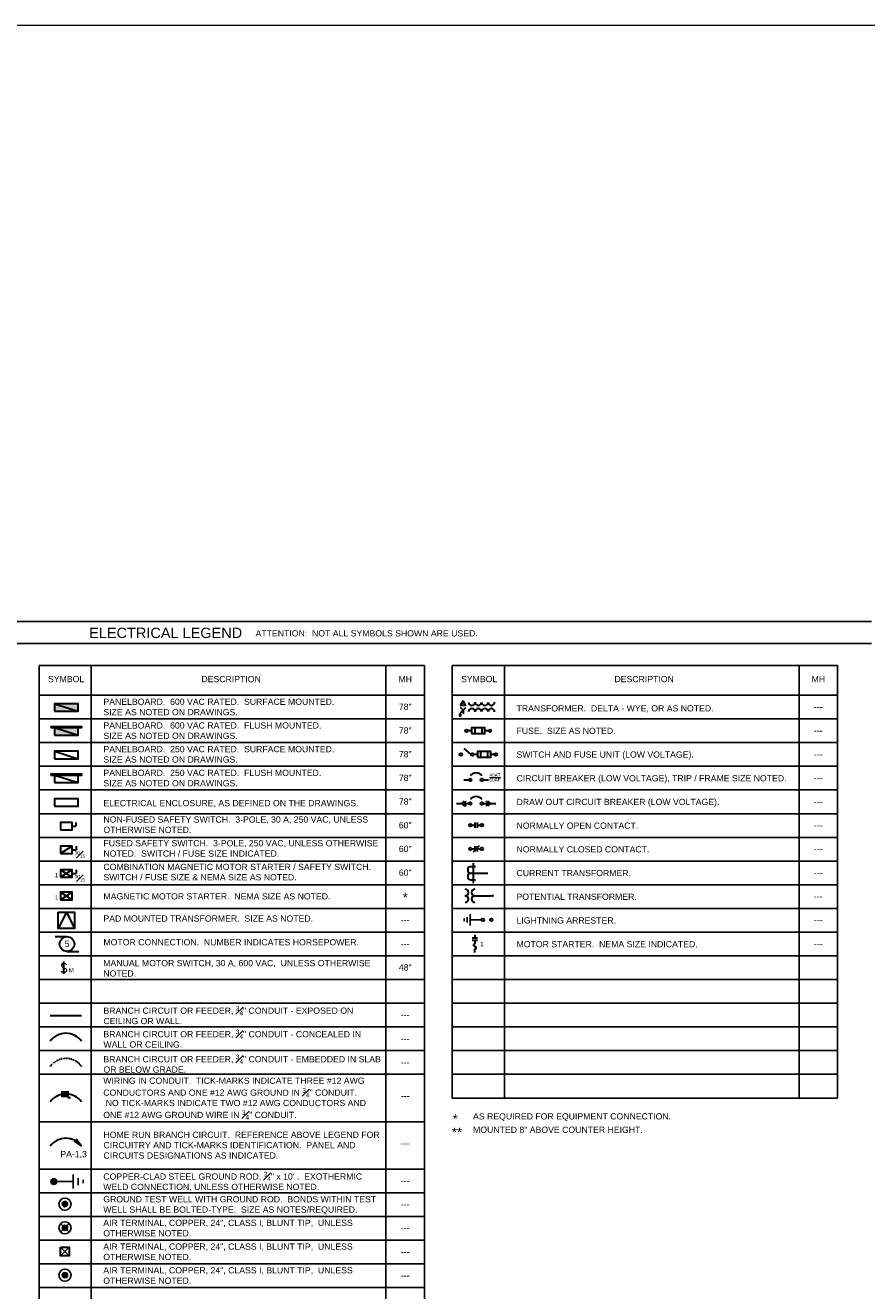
# Model space of a CAD drawing. Header units: inches. Extents: x 19474 to 23438, y 635 to 1835.
# Tile 4 of 14: x 19933 to 20332, y 1235 to 1835. Entities that reach past the tile are written whole.
import ezdxf
from ezdxf.enums import TextEntityAlignment as Align

# ---------------------------------------------------------------- set-up
doc = ezdxf.new("R2010")
doc.units = ezdxf.units.IN
doc.header["$MEASUREMENT"] = 0
doc.linetypes.add('Dash', pattern=[0.25, 0.125, -0.125])
doc.layers.add('E-ANNO-SYMB', color=7, linetype='Continuous')
doc.layers.add('E-ARIAL-TEXT', color=7, linetype='Continuous')
for name, color, linetype, lineweight in [('E-DEVICE-SYMB', 7, 'Continuous', 30), ('E-PWR-SYMB', 7, 'Continuous', 30), ('E-WIRE-SYMB', 7, 'Continuous', 30), ('G-ANNO-REFR', 7, 'Continuous', 35)]:
    doc.layers.add(name, color=color, linetype=linetype, lineweight=lineweight)
doc.layers.add('E-NPLT', color=7, linetype='Continuous', lineweight=0, plot=False)
doc.styles.add('Arial', font='arial.ttf', dxfattribs={"height": 0.125})
doc.styles.add('NOTES_0.12in', font='romans.shx', dxfattribs={"width": 0.9, "height": 0.12})

# ---------------------------------------------------------------- blocks, each defined once
blk = doc.blocks.new('ANG M&I STANDARD DESIGN E501-E504')
at = {"layer": 'E-ANNO-SYMB'}
h = blk.add_hatch(color=256, dxfattribs=at)
h.dxf.hatch_style = 1
h.paths.add_polyline_path([(19945.22, 1286.83, 1), (19948.08, 1286.83, 1)])
h = blk.add_hatch(color=256, dxfattribs=at)
h.dxf.hatch_style = 1
h.paths.add_polyline_path([(19953.19, 1276.14, 1), (19950.68, 1276.14, 1)])
h = blk.add_hatch(color=256, dxfattribs=at)
h.dxf.hatch_style = 1
h.paths.add_polyline_path([(19953.19, 1264.88, 1), (19950.68, 1264.88, 1)])
h = blk.add_hatch(color=256, dxfattribs=at)
h.dxf.hatch_style = 1
h.paths.add_polyline_path([(19953.19, 1242.43, 1), (19950.68, 1242.43, 1)])
at = {"layer": 'E-PWR-SYMB'}
h = blk.add_hatch(color=256, dxfattribs=at)
h.dxf.hatch_style = 1
h.paths.add_polyline_path([(19946.97, 1513.3), (19946.97, 1509.79), (19958.2, 1509.79)], flags=17)
h.paths.add_polyline_path([(19958.2, 1513.3), (19946.97, 1513.3), (19958.2, 1509.79)], flags=17)
h = blk.add_hatch(color=256, dxfattribs=at)
h.dxf.hatch_style = 1
h.paths.add_polyline_path([(19945.21, 1502.48), (19945.21, 1502.06), (19959.96, 1502.06), (19959.96, 1502.48)])
h = blk.add_hatch(color=256, dxfattribs=at)
h.dxf.hatch_style = 1
h.paths.add_polyline_path([(19946.97, 1502.06), (19946.97, 1498.55), (19958.2, 1498.55)], flags=17)
h.paths.add_polyline_path([(19958.2, 1502.06), (19946.97, 1502.06), (19958.2, 1498.55)], flags=17)
h = blk.add_hatch(color=256, dxfattribs=at)
h.dxf.hatch_style = 1
h.paths.add_polyline_path([(19945.21, 1480.01), (19945.21, 1479.59), (19959.96, 1479.59), (19959.96, 1480.01)])
h = blk.add_hatch(color=256, dxfattribs=at)
h.dxf.hatch_style = 1
h.paths.add_polyline_path([(20155.23, 1422.34, 1), (20153.96, 1422.34, 1)])
at = {"layer": 'E-WIRE-SYMB'}
h = blk.add_hatch(color=256, dxfattribs=at)
h.dxf.hatch_style = 1
h.paths.add_polyline_path([(19957.38, 1306.82), (19957.29, 1305.97), (19959.83, 1303.62)])
h.paths.add_polyline_path([(19959.83, 1303.62), (19957.29, 1305.97), (19956.45, 1305.82)])
at = {"layer": 'E-ANNO-SYMB'}
for p, q in [((20141.2, 1411.59), (20141.2, 1410.27)), ((20142.54, 1412.26), (20142.54, 1409.61)), ((20143.89, 1413.58), (20143.89, 1408.28)), ((20149.3, 1410.93), (20143.89, 1410.93)), ((19955.78, 1283.52), (19955.78, 1290.14)), ((19946.65, 1286.83), (19955.78, 1286.83)), ((19958.15, 1285.18), (19958.15, 1288.48)), ((19960.53, 1286), (19960.53, 1287.66)), ((19949.9, 1262.84), (19953.98, 1266.92)), ((19949.9, 1266.92), (19953.98, 1262.84)), ((19949.9, 1251.61), (19953.98, 1255.68)), ((19949.9, 1255.68), (19953.98, 1251.61))]:
    blk.add_line(p, q, dxfattribs=at)
for centre, radius in [((19946.65, 1286.83), 1.43), ((19951.94, 1276.14), 2.88), ((19951.94, 1276.14), 1.26), ((19951.94, 1264.88), 2.88), ((19951.94, 1264.88), 1.26), ((19951.94, 1242.43), 2.88), ((19951.94, 1242.43), 1.26)]:
    blk.add_circle(centre, radius, dxfattribs=at)
at = {"layer": 'E-ARIAL-TEXT', "color": 3, "linetype": 'Continuous'}
for p, q in [((19734.29, 1552.42), (20334.1, 1552.42)), ((19734.29, 1541.88), (20334.1, 1541.88))]:
    blk.add_line(p, q, dxfattribs=at)
at = {"layer": 'E-ARIAL-TEXT'}
for p, q in [((19964.43, 1531.48), (19964.43, 966.89)), ((20104.06, 1531.48), (20104.06, 966.89)), ((20160.19, 1531.48), (20160.19, 1326.43)), ((20299.82, 1531.48), (20299.82, 1326.43))]:
    blk.add_line(p, q, dxfattribs=at)
for points in [[(19939.74, 1531.48), (20122.32, 1531.48), (20122.32, 1517.44), (19939.74, 1517.44)], [(20135.49, 1531.48), (20318.07, 1531.48), (20318.07, 1517.44), (20135.49, 1517.44)], [(19939.74, 1517.44), (20122.32, 1517.44), (20122.32, 1506.2), (19939.74, 1506.2)], [(20135.49, 1517.44), (20318.07, 1517.44), (20318.07, 1506.2), (20135.49, 1506.2)], [(19939.74, 1506.2), (20122.32, 1506.2), (20122.32, 1494.96), (19939.74, 1494.96)], [(20135.49, 1506.2), (20318.07, 1506.2), (20318.07, 1494.96), (20135.49, 1494.96)], [(19939.74, 1494.96), (20122.32, 1494.96), (20122.32, 1483.73), (19939.74, 1483.73)], [(20135.49, 1494.96), (20318.07, 1494.96), (20318.07, 1483.73), (20135.49, 1483.73)], [(19939.74, 1483.73), (20122.32, 1483.73), (20122.32, 1472.49), (19939.74, 1472.49)], [(20135.49, 1483.73), (20318.07, 1483.73), (20318.07, 1472.49), (20135.49, 1472.49)], [(19939.74, 1472.49), (20122.32, 1472.49), (20122.32, 1461.26), (19939.74, 1461.26)], [(20135.49, 1472.49), (20318.07, 1472.49), (20318.07, 1461.26), (20135.49, 1461.26)], [(19939.74, 1461.26), (20122.32, 1461.26), (20122.32, 1450.02), (19939.74, 1450.02)], [(20135.49, 1461.26), (20318.07, 1461.26), (20318.07, 1450.02), (20135.49, 1450.02)], [(19939.74, 1450.02), (20122.32, 1450.02), (20122.32, 1438.79), (19939.74, 1438.79)], [(20135.49, 1450.02), (20318.07, 1450.02), (20318.07, 1438.79), (20135.49, 1438.79)], [(19939.74, 1438.79), (20122.32, 1438.79), (20122.32, 1427.55), (19939.74, 1427.55)], [(20135.49, 1438.79), (20318.07, 1438.79), (20318.07, 1427.55), (20135.49, 1427.55)], [(19939.74, 1427.55), (20122.32, 1427.55), (20122.32, 1416.32), (19939.74, 1416.32)], [(20135.49, 1427.55), (20318.07, 1427.55), (20318.07, 1416.32), (20135.49, 1416.32)], [(19939.74, 1416.32), (20122.32, 1416.32), (20122.32, 1405.08), (19939.74, 1405.08)], [(20135.49, 1416.32), (20318.07, 1416.32), (20318.07, 1405.08), (20135.49, 1405.08)], [(19939.74, 1405.08), (20122.32, 1405.08), (20122.32, 1393.84), (19939.74, 1393.84)], [(20135.49, 1405.08), (20318.07, 1405.08), (20318.07, 1393.84), (20135.49, 1393.84)], [(19939.74, 1393.84), (20122.32, 1393.84), (20122.32, 1382.61), (19939.74, 1382.61)], [(20135.49, 1393.84), (20318.07, 1393.84), (20318.07, 1382.61), (20135.49, 1382.61)], [(19939.74, 1382.61), (20122.32, 1382.61), (20122.32, 1371.37), (19939.74, 1371.37)], [(20135.49, 1382.61), (20318.07, 1382.61), (20318.07, 1371.37), (20135.49, 1371.37)], [(19939.74, 1371.37), (20122.32, 1371.37), (20122.32, 1360.14), (19939.74, 1360.14)], [(20135.49, 1371.37), (20318.07, 1371.37), (20318.07, 1360.14), (20135.49, 1360.14)], [(19939.74, 1360.14), (20122.32, 1360.14), (20122.32, 1348.9), (19939.74, 1348.9)], [(20135.49, 1360.14), (20318.07, 1360.14), (20318.07, 1348.9), (20135.49, 1348.9)], [(19939.74, 1348.9), (20122.32, 1348.9), (20122.32, 1337.67), (19939.74, 1337.67)], [(20135.49, 1348.9), (20318.07, 1348.9), (20318.07, 1337.67), (20135.49, 1337.67)], [(19939.74, 1337.67), (20122.32, 1337.67), (20122.32, 1315.19), (19939.74, 1315.19)], [(20135.49, 1337.67), (20318.07, 1337.67), (20318.07, 1326.43), (20135.49, 1326.43)], [(19939.74, 1315.19), (20122.32, 1315.19), (20122.32, 1292.72), (19939.74, 1292.72)], [(19939.74, 1292.72), (20122.32, 1292.72), (20122.32, 1281.49), (19939.74, 1281.49)], [(19939.74, 1281.49), (20122.32, 1281.49), (20122.32, 1270.25), (19939.74, 1270.25)], [(19939.74, 1270.25), (20122.32, 1270.25), (20122.32, 1259.02), (19939.74, 1259.02)], [(19939.74, 1259.02), (20122.32, 1259.02), (20122.32, 1247.78), (19939.74, 1247.78)], [(19939.74, 1247.78), (20122.32, 1247.78), (20122.32, 1236.54), (19939.74, 1236.54)], [(19939.74, 1236.54), (20122.32, 1236.54), (20122.32, 1225.31), (19939.74, 1225.31)]]:
    blk.add_lwpolyline(points, close=True, dxfattribs=at)
at = {"layer": 'E-DEVICE-SYMB'}
blk.add_lwpolyline([(19949.9, 1255.68), (19953.98, 1255.68), (19953.98, 1251.61), (19949.9, 1251.61)], close=True, dxfattribs=at)
at = {"layer": 'E-NPLT'}
blk.add_lwpolyline([(19473.57, 1835.08), (20966.29, 1835.08), (20966.29, 635.08), (19473.57, 635.08)], close=True, dxfattribs=at)
at = {"layer": 'E-PWR-SYMB'}
for p, q in [((19946.97, 1513.3), (19958.2, 1509.79)), ((20138.67, 1508.09), (20139.8, 1508.09)), ((20138.81, 1507.83), (20139.66, 1507.83)), ((20138.95, 1507.58), (20139.52, 1507.58)), ((20140.67, 1510.34), (20139.23, 1508.95)), ((20139.23, 1508.95), (20139.23, 1508.09)), ((20140.67, 1510.34), (20139.39, 1511.58)), ((20140.67, 1510.34), (20141.96, 1511.58)), ((20140.67, 1510.34), (20140.67, 1508.61)), ((19946.97, 1502.06), (19958.2, 1498.55)), ((20144.65, 1500.6), (20142.88, 1500.6)), ((20146.12, 1501.92), (20146.12, 1499.28)), ((20149.49, 1501.92), (20149.49, 1499.28)), ((20152.74, 1500.6), (20150.97, 1500.6)), ((19946.97, 1490.83), (19958.2, 1487.32)), ((20144.37, 1489.36), (20141.19, 1492.13)), ((20147.4, 1489.36), (20145.63, 1489.36)), ((20148.87, 1490.68), (20148.87, 1488.05)), ((20152.24, 1490.68), (20152.24, 1488.05)), ((20155.49, 1489.36), (20153.72, 1489.36)), ((19946.97, 1479.59), (19958.2, 1476.08)), ((20140.89, 1477.25), (20143.42, 1477.25)), ((20150.16, 1477.25), (20152.69, 1477.25)), ((20137.52, 1466.01), (20140.05, 1466.01)), ((20140.05, 1466.01), (20141.24, 1467.2)), ((20140.05, 1466.01), (20141.24, 1464.82)), ((20140.89, 1466.01), (20142.08, 1467.2)), ((20140.89, 1466.01), (20143.42, 1466.01)), ((20140.89, 1466.01), (20142.08, 1464.82)), ((20150.16, 1466.01), (20152.69, 1466.01)), ((20152.69, 1466.01), (20151.5, 1467.2)), ((20152.69, 1466.01), (20151.5, 1464.82)), ((20153.53, 1466.01), (20152.34, 1467.2)), ((20153.53, 1466.01), (20152.34, 1464.82)), ((20153.53, 1466.01), (20156.06, 1466.01)), ((19955.39, 1455.37), (19957.15, 1455.37)), ((19957.15, 1457.12), (19957.15, 1455.37)), ((20144.68, 1455.76), (20146.24, 1455.76)), ((20146.24, 1457.02), (20146.24, 1454.49)), ((20147.34, 1457.02), (20147.34, 1454.49)), ((20147.34, 1455.76), (20148.9, 1455.76)), ((20148.18, 1446.03), (20145.4, 1443.01)), ((19955.43, 1445.89), (19949.81, 1442.37)), ((19955.43, 1444.13), (19957.18, 1444.13)), ((19957.18, 1445.89), (19957.18, 1444.13)), ((20144.68, 1444.52), (20146.24, 1444.52)), ((20146.24, 1445.79), (20146.24, 1443.26)), ((20147.34, 1445.79), (20147.34, 1443.26)), ((20147.34, 1444.52), (20148.9, 1444.52)), ((19955.43, 1434.65), (19949.81, 1431.14)), ((19949.81, 1434.65), (19955.43, 1431.14)), ((19957.18, 1434.65), (19957.18, 1432.89)), ((20144.33, 1436.14), (20146.43, 1436.14)), ((20145.38, 1437.82), (20145.38, 1428.27)), ((19955.43, 1432.89), (19957.18, 1432.89)), ((20144.33, 1433.05), (20152.33, 1433.05)), ((20144.33, 1429.96), (20146.43, 1429.96)), ((19955.38, 1423.98), (19949.76, 1420.46)), ((19949.76, 1423.98), (19955.38, 1420.46)), ((20145.96, 1422.34), (20153.96, 1422.34)), ((19952.62, 1414.5), (19948.76, 1406.78)), ((19952.62, 1414.5), (19956.48, 1406.78)), ((19947.25, 1402.96), (19952.87, 1402.96)), ((20147.51, 1402.18), (20144.98, 1402.18)), ((20147.51, 1401.09), (20144.98, 1401.09)), ((20146.24, 1403.74), (20146.24, 1402.18)), ((20146.24, 1401.09), (20146.24, 1399.53)), ((19952.87, 1395.94), (19958.49, 1395.94)), ((20146.24, 1395.44), (20146.24, 1397)), ((19951.41, 1385.24), (19951.41, 1391.14))]:
    blk.add_line(p, q, dxfattribs=at)
at = {"layer": 'E-PWR-SYMB', "linetype": 'Continuous'}
for points in [[(19946.97, 1509.79), (19958.2, 1509.79), (19958.2, 1513.3), (19946.97, 1513.3)], [(19946.97, 1498.55), (19958.2, 1498.55), (19958.2, 1502.06), (19946.97, 1502.06)], [(20144.65, 1499.28), (20150.97, 1499.28), (20150.97, 1501.92), (20144.65, 1501.92)], [(19946.97, 1487.32), (19958.2, 1487.32), (19958.2, 1490.83), (19946.97, 1490.83)], [(20147.4, 1488.05), (20153.72, 1488.05), (20153.72, 1490.68), (20147.4, 1490.68)], [(19946.97, 1476.08), (19958.2, 1476.08), (19958.2, 1479.59), (19946.97, 1479.59)], [(19946.97, 1464.85), (19958.2, 1464.85), (19958.2, 1468.36), (19946.97, 1468.36)], [(19949.78, 1453.61), (19955.39, 1453.61), (19955.39, 1457.12), (19949.78, 1457.12)], [(19949.81, 1442.37), (19955.43, 1442.37), (19955.43, 1445.89), (19949.81, 1445.89)], [(19949.81, 1431.14), (19955.43, 1431.14), (19955.43, 1434.65), (19949.81, 1434.65)], [(19949.76, 1420.46), (19955.38, 1420.46), (19955.38, 1423.98), (19949.76, 1423.98)]]:
    blk.add_lwpolyline(points, close=True, dxfattribs=at)
at = {"layer": 'E-PWR-SYMB'}
for points in [[(20140.57, 1514.76), (20139.43, 1512.78), (20141.71, 1512.78)], [(19945.21, 1502.06), (19959.96, 1502.06), (19959.96, 1502.48), (19945.21, 1502.48)], [(19945.21, 1479.59), (19959.96, 1479.59), (19959.96, 1480.01), (19945.21, 1480.01)], [(19948.76, 1414.5), (19956.48, 1414.5), (19956.48, 1406.78), (19948.76, 1406.78)]]:
    blk.add_lwpolyline(points, close=True, dxfattribs=at)
for centre, radius in [((20142.25, 1500.6), 0.632), ((20153.37, 1500.6), 0.632), ((20139.52, 1489.36), 0.632), ((20145, 1489.36), 0.632), ((20156.12, 1489.36), 0.632), ((20144.05, 1477.25), 0.632), ((20149.53, 1477.25), 0.632), ((20144.05, 1466.01), 0.632), ((20149.53, 1466.01), 0.632), ((20144.05, 1455.76), 0.632), ((20149.53, 1455.76), 0.632), ((20144.05, 1444.52), 0.632), ((20149.53, 1444.52), 0.632), ((20149.93, 1410.93), 0.632), ((20154, 1410.93), 0.632), ((19952.87, 1399.45), 3.51)]:
    blk.add_circle(centre, radius, dxfattribs=at)
for centre, radius, start, end in [((20144.74, 1514.07), 1.54, 180, 0), ((20147.83, 1514.07), 1.54, 180, 0), ((20150.92, 1514.07), 1.54, 180, 0), ((20154.01, 1514.07), 1.54, 180, 0), ((20144.74, 1509.54), 1.54, 0, 180), ((20147.83, 1509.54), 1.54, 0, 180), ((20150.92, 1509.54), 1.54, 0, 180), ((20154.01, 1509.54), 1.54, 0, 180), ((20146.79, 1477.25), 3.37, 35.65909, 144.34091), ((20146.79, 1466.01), 3.37, 35.65909, 144.34091), ((20144.33, 1434.59), 1.54, 90, 270), ((20144.33, 1431.5), 1.54, 90, 270), ((20141.58, 1423.87), 1.54, 270, 90), ((20141.58, 1420.78), 1.54, 270, 90), ((20146.12, 1423.87), 1.54, 90, 270), ((20146.12, 1420.78), 1.54, 90, 270), ((20146.24, 1398.9), 0.632, 90, 336.14008), ((20146.24, 1397.63), 0.632, 270, 156.14008)]:
    blk.add_arc(centre, radius, start, end, dxfattribs=at)
at = {"layer": 'E-WIRE-SYMB'}
for p, q in [((19959.83, 1365.41), (19944.92, 1365.41)), ((19950.46, 1329.72), (19950.46, 1326.81)), ((19951.42, 1329.72), (19951.42, 1326.81)), ((19952.38, 1329.72), (19952.38, 1326.81)), ((19953.33, 1329.63), (19953.33, 1326.72)), ((19953.33, 1326.72), (19954.5, 1326.72))]:
    blk.add_line(p, q, dxfattribs=at)
blk.add_lwpolyline([(19959.83, 1303.62), (19957.38, 1306.82), (19957.29, 1305.97), (19957.29, 1305.97), (19956.45, 1305.82)], close=True, dxfattribs=at)
for centre in [(19952.38, 1347.87), (19952.38, 1319.09), (19952.38, 1298.13)]:
    blk.add_arc(centre, 9.25, 36.3631, 143.6369, dxfattribs=at)
at = {"layer": 'E-WIRE-SYMB', "linetype": 'Dash', "ltscale": 0.5}
blk.add_arc((19952.38, 1335.92), 9.25, 36.3631, 143.6369, dxfattribs=at)
at = {"layer": 'E-ARIAL-TEXT', "color": 7, "style": 'Arial'}
blk.add_text('ELECTRICAL LEGEND', height=4.9156, dxfattribs=at).set_placement((19963.42, 1546.99), align=Align.MIDDLE_LEFT)
at = {"layer": 'E-ARIAL-TEXT', "attachment_point": 1, "style": 'Arial'}
for s, insert, char_height, width in [('ATTENTION:  NOT ALL SYMBOLS SHOWN ARE USED.', (20042.25, 1548.25), 2.9494, 109.652), ('\\PSYMBOL', (19943.89, 1531.48), 2.949, 19.0432), ('\\pxqc;\\PDESCRIPTION', (20015.31, 1531.48), 2.9494, 30.7104), ('\\pxqc;\\PMH', (20104.06, 1531.48), 2.949, 18.2579), ('\\PSYMBOL', (20139.64, 1531.48), 2.949, 19.0432), ('\\pxqc;\\PDESCRIPTION', (20211.06, 1531.48), 2.9494, 30.7104), ('\\pxqc;\\PMH', (20299.82, 1531.48), 2.949, 18.2579), ('PANELBOARD.  600 VAC RATED.  SURFACE MOUNTED.\\PSIZE AS NOTED ON DRAWINGS.', (19970.17, 1515.81), 2.9494, 134.1512), ('\\pxqc;78"', (20104.06, 1513.42), 2.949, 18.2579), ('TRANSFORMER.  DELTA - WYE, OR AS NOTED.', (20165.93, 1512.69), 2.9494, 132.9308), ('\\pxqc;---', (20299.82, 1513.42), 2.949, 18.2579), ('PANELBOARD.  600 VAC RATED.  FLUSH MOUNTED.\\PSIZE AS NOTED ON DRAWINGS.', (19970.17, 1504.57), 2.9494, 134.1512), ('\\pxqc;78"', (20104.06, 1502.19), 2.949, 18.2579), ('FUSE.  SIZE AS NOTED.', (20165.93, 1502), 2.9494, 132.9308), ('\\pxqc;---', (20299.82, 1502.19), 2.949, 18.2579), ('PANELBOARD.  250 VAC RATED.  SURFACE MOUNTED.\\PSIZE AS NOTED ON DRAWINGS.', (19970.17, 1493.34), 2.9494, 134.1512), ('\\pxqc;78"', (20104.06, 1490.95), 2.949, 18.2579), ('SWITCH AND FUSE UNIT (LOW VOLTAGE).', (20165.93, 1490.77), 2.9494, 132.9308), ('\\pxqc;---', (20299.82, 1490.95), 2.949, 18.2579), ('PANELBOARD.  250 VAC RATED.  FLUSH MOUNTED.\\PSIZE AS NOTED ON DRAWINGS.', (19970.17, 1482.1), 2.9494, 134.1512), ('\\pxqc;78"', (20104.06, 1479.71), 2.949, 18.2579), ('CIRCUIT BREAKER (LOW VOLTAGE), TRIP / FRAME SIZE NOTED.', (20165.93, 1479.53), 2.9494, 132.9308), ('\\pxqc;---', (20299.82, 1479.71), 2.949, 18.2579), ('ELECTRICAL ENCLOSURE, AS DEFINED ON THE DRAWINGS.', (19970.17, 1467.75), 2.9494, 132.9308), ('\\pxqc;78"', (20104.06, 1468.48), 2.949, 18.2579), ('DRAW OUT CIRCUIT BREAKER (LOW VOLTAGE).', (20165.93, 1468.3), 2.9494, 132.9308), ('\\pxqc;---', (20299.82, 1468.48), 2.949, 18.2579), ('NON-FUSED SAFETY SWITCH.  3-POLE, 30 A, 250 VAC, UNLESS OTHERWISE NOTED.', (19970.17, 1459.98), 2.9494, 132.9308), ('\\pxqc;60"', (20104.06, 1457.24), 2.949, 18.2579), ('NORMALLY OPEN CONTACT.', (20165.93, 1457.06), 2.9494, 132.9308), ('\\pxqc;---', (20299.82, 1457.24), 2.949, 18.2579), ('FUSED SAFETY SWITCH.  3-POLE, 250 VAC, UNLESS OTHERWISE NOTED.  SWITCH / FUSE SIZE INDICATED.', (19970.17, 1448.74), 2.9494, 132.9308), ('\\pxqc;60"', (20104.06, 1446.01), 2.949, 18.2579), ('NORMALLY CLOSED CONTACT.', (20165.93, 1445.83), 2.9494, 132.9308), ('\\pxqc;---', (20299.82, 1446.01), 2.949, 18.2579), ('COMBINATION MAGNETIC MOTOR STARTER / SAFETY SWITCH.\\PSWITCH / FUSE SIZE & NEMA SIZE AS NOTED.', (19970.17, 1437.5), 2.9494, 132.9308), ('\\pxqc;60"', (20104.06, 1434.77), 2.949, 18.2579), ('CURRENT TRANSFORMER.', (20165.93, 1434.59), 2.9494, 132.9308), ('\\pxqc;---', (20299.82, 1434.77), 2.949, 18.2579), ('MAGNETIC MOTOR STARTER.  NEMA SIZE AS NOTED.', (19970.17, 1423.54), 2.9494, 132.9308), ('\\pxqc;*', (20101.78, 1423.73), 4.389, 22.8224), ('POTENTIAL TRANSFORMER.', (20165.93, 1423.35), 2.9494, 132.9308), ('\\pxqc;---', (20299.82, 1423.54), 2.949, 18.2579), ('PAD MOUNTED TRANSFORMER.  SIZE AS NOTED.', (19970.17, 1413.02), 2.9494, 132.9308), ('\\pxqc;---', (20104.06, 1412.3), 2.949, 18.2579), ('LIGHTNING ARRESTER.', (20165.93, 1412.12), 2.9494, 132.9308), ('\\pxqc;---', (20299.82, 1412.3), 2.949, 18.2579), ('MOTOR CONNECTION.  NUMBER INDICATES HORSEPOWER.', (19970.17, 1401.78), 2.9494, 132.9308), ('\\pxqc;---', (20104.06, 1401.06), 2.949, 18.2579), ('MOTOR STARTER.  NEMA SIZE INDICATED.', (20165.93, 1400.88), 2.9494, 132.9308), ('\\pxqc;---', (20299.82, 1401.06), 2.949, 18.2579), ('MANUAL MOTOR SWITCH, 30 A, 600 VAC,  UNLESS OTHERWISE NOTED.', (19970.1, 1391.88), 2.9494, 133.6548), ('\\pxqc;48"', (20104.06, 1389.83), 2.949, 18.2579), ('\\A1;BRANCH CIRCUIT OR FEEDER, {\\H0.75x;\\S3#4;}" CONDUIT - EXPOSED ON CEILING OR WALL.', (19970.17, 1370.07), 2.9494, 132.9308), ('\\pxqc;---', (20104.06, 1367.36), 2.949, 18.2579), ('\\A1;BRANCH CIRCUIT OR FEEDER, {\\H0.75x;\\S3#4;}" CONDUIT - CONCEALED IN WALL OR CEILING.', (19970.17, 1358.92), 2.9494, 132.9308), ('\\pxqc;---', (20104.06, 1356.12), 2.949, 18.2579), ('\\A1;BRANCH CIRCUIT OR FEEDER, {\\H0.75x;\\S3#4;}" CONDUIT - EMBEDDED IN SLAB OR BELOW GRADE.', (19970.17, 1347.06), 2.9494, 132.9308), ('\\pxqc;---', (20104.06, 1344.89), 2.949, 18.2579), ('\\A1;WIRING IN CONDUIT.  TICK-MARKS INDICATE THREE #12 AWG CONDUCTORS AND ONE #12 AWG GROUND IN {\\H0.75x;\\S3#4;}" CONDUIT.              NO TICK-MARKS INDICATE TWO #12 AWG CONDUCTORS AND ONE #12 AWG GROUND WIRE IN {\\H0.75x;\\S3#4;}" CONDUIT.', (19970.1, 1336.11), 2.94935, 133.9604), ('\\pxqc;---', (20104.06, 1328.96), 2.949, 18.2579), ('\\pxqc;*', (20132.6, 1318.79), 4.389, 8.5789), ('AS REQUIRED FOR EQUIPMENT CONNECTION.', (20145.33, 1319.22), 2.9494, 132.9308), ('HOME RUN BRANCH CIRCUIT.  REFERENCE ABOVE LEGEND FOR CIRCUITRY AND TICK-MARKS IDENTIFICATION.  PANEL AND CIRCUITS DESIGNATIONS AS INDICATED.', (19970.17, 1310.48), 2.94935, 132.9308), ('\\pxqc;**', (20128.59, 1312.39), 4.389, 18.2579), ('MOUNTED 8" ABOVE COUNTER HEIGHT.', (20145.33, 1312.84), 2.9494, 132.9308), ('\\pxqc;---', (20104.06, 1306.49), 2.949, 18.2579), ('\\pxqc;PA-1,3', (19946.91, 1301.32), 2.9494, 18.2579), ('\\A1;COPPER-CLAD STEEL GROUND ROD, {\\H0.75x;\\S3#4;}" x 10\' .  EXOTHERMIC WELD CONNECTION, UNLESS OTHERWISE NOTED.', (19970.1, 1291.42), 2.94935, 133.9604), ('\\pxqc;---', (20104.06, 1288.71), 2.949, 18.2579), ('GROUND TEST WELL WITH GROUND ROD.  BONDS WITHIN TEST WELL SHALL BE BOLTED-TYPE.  SIZE AS NOTES/REQUIRED.', (19970.1, 1279.93), 2.94935, 133.9604), ('\\pxqc;---', (20104.06, 1277.47), 2.949, 18.2579), ('AIR TERMINAL, COPPER, 24", CLASS I, BLUNT TIP,  UNLESS OTHERWISE NOTED.', (19970.1, 1268.7), 2.9494, 133.9604), ('\\pxqc;---', (20104.06, 1266.24), 2.949, 18.2579), ('AIR TERMINAL, COPPER, 24", CLASS I, BLUNT TIP,  UNLESS OTHERWISE NOTED.', (19970.1, 1257.46), 2.9494, 133.9604), ('\\pxqc;---', (20104.06, 1255), 2.949, 18.2579), ('AIR TERMINAL, COPPER, 24", CLASS I, BLUNT TIP,  UNLESS OTHERWISE NOTED.', (19970.1, 1246.22), 2.9494, 133.9604), ('\\pxqc;---', (20104.06, 1243.77), 2.949, 18.2579)]:
    blk.add_mtext(s, dxfattribs=dict(at, insert=insert, char_height=char_height, width=width))
at = {"layer": 'E-PWR-SYMB', "style": 'NOTES_0.12in', "width": 0.9}
blk.add_text('S', height=4.35, dxfattribs=at).set_placement((19951.43, 1388.1), align=Align.MIDDLE)
at = {"layer": 'E-PWR-SYMB', "lineweight": 15, "attachment_point": 1, "style": 'Arial'}
for s, insert, char_height, width in [('\\A1;{\\H0.75x;\\S40AT/60AF;}', (20153.09, 1480.32), 2.1067, 5.6594), ('\\A1;{\\H0.75x;\\S30#15;}', (19956.53, 1443.46), 2.1067, 5.4311), ('\\pxqc;1', (19946.46, 1433.2), 2.107, 2.9578), ('\\A1;{\\H0.75x;\\S30#15;}', (19956.53, 1432.23), 2.1067, 5.4311), ('\\pxqc;1', (19946.42, 1422.52), 2.107, 2.9578), ('\\A1;\\pxqc;5', (19951.04, 1401), 2.9494, 3.8846), ('\\A1;1', (20148.67, 1400.51), 2.107, 1.9478), ('\\pxqc;M', (19952.64, 1388.1), 2.107, 4.6983)]:
    blk.add_mtext(s, dxfattribs=dict(at, insert=insert, char_height=char_height, width=width))

msp = doc.modelspace()

# ---------------------------------------------------------------- block references
at = {"layer": 'G-ANNO-REFR'}
msp.add_blockref('ANG M&I STANDARD DESIGN E501-E504', (0, 0), dxfattribs=at)

doc.saveas('drawing.dxf')
